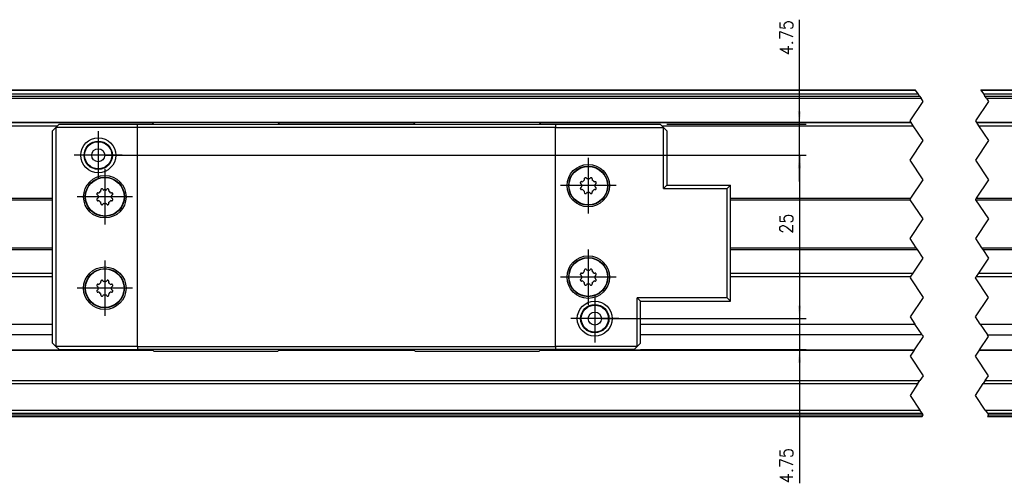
# Model space of a CAD drawing. Header units: inches. Extents: x -381 to 20045, y -418 to 176.
# Tile 6 of 38: x -180 to -30, y -26 to 45. Entities that reach past the tile are written whole.
import ezdxf

# ---------------------------------------------------------------- set-up
doc = ezdxf.new("R2010")
doc.units = ezdxf.units.IN
doc.linetypes.add('DOT_CENTER', pattern=[14, 12, -1, 0, -1])
doc.layers.add('1', color=7, linetype='Continuous')
doc.styles.add('CONVERTER_12', font='txt.shx', dxfattribs={"width": 0.9})
doc.dimstyles.new('ME10_DIM_54', dxfattribs={"dimtxt": 2, "dimasz": 2, "dimexe": 1, "dimexo": 1, "dimgap": 1, "dimtad": 1, "dimdsep": 46, "dimtxsty": 'CONVERTER_12', "dimsah": 1, "dimcen": 0.09, "dimclrd": 2, "dimclre": 2, "dimclrt": 2, "dimadec": 0, "dimazin": 0, "dimtfac": 1, "dimtdec": 4, "dimtix": 1, "dimtmove": 0, "dimatfit": 3, "dimfxl": 1, "dimtolj": 1, "dimtzin": 0, "dimarcsym": 0})
doc.dimstyles.new('ME10_DIM_55', dxfattribs={"dimtxt": 2, "dimasz": 2, "dimexe": 1, "dimexo": 1, "dimgap": 1, "dimtad": 1, "dimdsep": 46, "dimtxsty": 'CONVERTER_12', "dimsah": 1, "dimcen": 0.09, "dimclrd": 2, "dimclre": 2, "dimclrt": 2, "dimadec": 0, "dimazin": 0, "dimtfac": 1, "dimtdec": 4, "dimtix": 1, "dimtmove": 0, "dimatfit": 3, "dimfxl": 1, "dimtolj": 1, "dimtzin": 0, "dimarcsym": 0})
doc.dimstyles.new('ME10_DIM_56', dxfattribs={"dimtxt": 2, "dimasz": 2, "dimexe": 1, "dimexo": 1, "dimgap": 1, "dimtad": 1, "dimdsep": 46, "dimtxsty": 'CONVERTER_12', "dimsah": 1, "dimcen": 0.09, "dimclrd": 2, "dimclre": 2, "dimclrt": 2, "dimadec": 0, "dimazin": 0, "dimtfac": 1, "dimtdec": 4, "dimtix": 1, "dimtmove": 0, "dimatfit": 3, "dimfxl": 1, "dimtolj": 1, "dimtzin": 0, "dimarcsym": 0})

# ---------------------------------------------------------------- blocks, each defined once
blk = doc.blocks.new('Modulo_izq__L-KT___39', base_point=(-255.25, -16.02))
at = {"color": 7, "linetype": 'Continuous'}
for p, q in [((-221.19, 33.98), (-43.12, 33.98)), ((-221.19, 33.96), (-43.11, 33.96)), ((-221.19, 33.36), (-42.71, 33.36)), ((-33.12, 33.98), (-1.69, 33.98)), ((-33.11, 33.96), (-1.69, 33.96)), ((-32.71, 33.36), (-1.69, 33.36)), ((-221.19, 33.03), (-42.49, 33.03)), ((-221.19, 32.71), (-42.27, 32.71)), ((-32.49, 33.03), (-1.69, 33.03)), ((-32.27, 32.71), (-1.69, 32.71)), ((-43.8, 28.99), (-200.19, 28.99)), ((-200.19, 28.98), (-159.69, 28.98)), ((-140.69, 28.98), (-119.69, 28.98)), ((-100.69, 28.98), (-43.79, 28.98)), ((0.31, 28.99), (-33.8, 28.99)), ((-33.79, 28.98), (0.31, 28.98)), ((-200.19, 28.48), (-174.45, 28.48)), ((-81.94, 28.48), (-43.45, 28.48)), ((-33.45, 28.48), (0.31, 28.48)), ((-200.19, 17.41), (-175.2, 17.41)), ((-200.19, 17.16), (-175.2, 17.16)), ((-71.45, 17.41), (-43.83, 17.41)), ((-71.45, 17.16), (-43.91, 17.16)), ((-33.91, 17.16), (0.31, 17.16)), ((-33.83, 17.41), (0.31, 17.41)), ((-200.19, 9.79), (-175.2, 9.79)), ((-200.19, 9.54), (-175.2, 9.54)), ((-71.45, 9.79), (-43, 9.79)), ((-71.45, 9.54), (-42.83, 9.54)), ((-33, 9.79), (0.31, 9.79)), ((-32.83, 9.54), (0.31, 9.54)), ((-200.19, 5.92), (-175.2, 5.92)), ((-200.19, 5.42), (-175.2, 5.42)), ((-71.45, 5.92), (-43.49, 5.92)), ((-71.45, 5.42), (-43.83, 5.42)), ((-33.83, 5.42), (0.31, 5.42)), ((-33.49, 5.92), (0.31, 5.92)), ((-200.19, -1.85), (-175.2, -1.85)), ((-85.19, -1.85), (-43.23, -1.85)), ((-33.23, -1.85), (0.31, -1.85)), ((-175.2, -3.52), (-200.19, -3.52)), ((-42.12, -3.52), (-85.19, -3.52)), ((-32.12, -3.52), (0.31, -3.52)), ((-200.19, -5.81), (-159.91, -5.81)), ((-200.19, -5.84), (-159.88, -5.84)), ((-140.51, -5.84), (-119.88, -5.84)), ((-140.48, -5.81), (-119.91, -5.81)), ((-100.51, -5.84), (-43.33, -5.84)), ((-100.48, -5.81), (-43.31, -5.81)), ((-33.33, -5.84), (0.31, -5.84)), ((-33.31, -5.81), (0.31, -5.81)), ((-200.19, -10.52), (-42.45, -10.52)), ((-32.45, -10.52), (0.26, -10.52)), ((-200.19, -10.95), (-42.74, -10.95)), ((-32.74, -10.95), (0.26, -10.95)), ((-200.19, -15.02), (-42.45, -15.02)), ((-32.45, -15.02), (0.26, -15.02)), ((-221.19, -15.52), (-42.12, -15.52)), ((-221.19, -15.77), (-41.95, -15.77)), ((-221.19, -16.02), (-42.12, -16.02)), ((-32.12, -15.52), (0.26, -15.52)), ((-32.12, -16.02), (0.26, -16.02)), ((-31.95, -15.77), (0.26, -15.77))]:
    blk.add_line(p, q, dxfattribs=at)
at = {"color": 2, "linetype": 'DOT_CENTER'}
for p, q in [((-43.11, 33.96), (-43.12, 33.98)), ((-42.71, 33.36), (-43.11, 33.96)), ((-42.49, 33.03), (-42.71, 33.36)), ((-33.12, 33.98), (-33.11, 33.96)), ((-33.11, 33.96), (-32.71, 33.36)), ((-32.71, 33.36), (-32.49, 33.03)), ((-43.95, 29.23), (-41.95, 32.23)), ((-42.49, 33.03), (-42.27, 32.71)), ((-41.95, 32.23), (-42.27, 32.71)), ((-31.95, 32.23), (-33.95, 29.23)), ((-32.27, 32.71), (-32.49, 33.03)), ((-32.27, 32.71), (-31.95, 32.23)), ((-43.8, 28.99), (-43.95, 29.23)), ((-43.8, 28.99), (-43.79, 28.98)), ((-43.45, 28.48), (-43.79, 28.98)), ((-33.95, 29.23), (-33.8, 28.99)), ((-33.79, 28.98), (-33.8, 28.99)), ((-33.79, 28.98), (-33.45, 28.48)), ((-41.95, 26.23), (-43.45, 28.48)), ((-33.45, 28.48), (-31.95, 26.23)), ((-43.95, 23.23), (-41.95, 26.23)), ((-31.95, 26.23), (-33.95, 23.23)), ((-32.02, 26.13), (-31.95, 26.23)), ((-41.95, 20.23), (-43.95, 23.23)), ((-33.95, 23.23), (-31.95, 20.23)), ((-43.83, 17.41), (-41.95, 20.23)), ((-31.95, 20.23), (-33.83, 17.41)), ((-43.95, 17.23), (-43.83, 17.41)), ((-43.91, 17.16), (-43.95, 17.23)), ((-41.95, 14.23), (-43.91, 17.16)), ((-33.83, 17.41), (-33.95, 17.23)), ((-33.95, 17.23), (-33.91, 17.16)), ((-33.91, 17.16), (-31.95, 14.23)), ((-43.95, 11.23), (-41.95, 14.23)), ((-31.95, 14.23), (-33.95, 11.23)), ((-43, 9.79), (-43.95, 11.23)), ((-33.95, 11.23), (-33, 9.79)), ((-42.83, 9.54), (-43, 9.79)), ((-41.95, 8.23), (-42.83, 9.54)), ((-33, 9.79), (-32.83, 9.54)), ((-32.83, 9.54), (-31.95, 8.23)), ((-43.49, 5.92), (-41.95, 8.23)), ((-31.95, 8.23), (-33.49, 5.92)), ((-43.83, 5.42), (-43.95, 5.23)), ((-43.95, 5.23), (-41.95, 2.23)), ((-43.83, 5.42), (-43.49, 5.92)), ((-33.95, 5.23), (-33.83, 5.42)), ((-31.95, 2.23), (-33.95, 5.23)), ((-33.49, 5.92), (-33.83, 5.42)), ((-41.95, 2.23), (-43.95, -0.77)), ((-33.95, -0.77), (-31.95, 2.23)), ((-43.95, -0.77), (-43.23, -1.85)), ((-33.23, -1.85), (-33.95, -0.77)), ((-42.12, -3.52), (-43.23, -1.85)), ((-33.23, -1.85), (-32.12, -3.52)), ((-41.95, -3.77), (-43.31, -5.81)), ((-42.12, -3.52), (-42.05, -3.62)), ((-42.05, -3.62), (-41.95, -3.77)), ((-33.31, -5.81), (-31.95, -3.77)), ((-31.95, -3.77), (-32.12, -3.52)), ((-43.33, -5.84), (-43.95, -6.77)), ((-43.33, -5.84), (-43.31, -5.81)), ((-33.95, -6.77), (-33.33, -5.84)), ((-33.31, -5.81), (-33.33, -5.84)), ((-43.95, -6.77), (-41.95, -9.77)), ((-31.95, -9.77), (-33.95, -6.77)), ((-42.74, -10.95), (-42.45, -10.52)), ((-41.95, -9.77), (-42.45, -10.52)), ((-32.45, -10.52), (-32.74, -10.95)), ((-32.45, -10.52), (-31.95, -9.77)), ((-42.74, -10.95), (-43.95, -12.77)), ((-33.95, -12.77), (-32.74, -10.95)), ((-43.95, -12.77), (-42.45, -15.02)), ((-32.45, -15.02), (-33.95, -12.77)), ((-42.12, -15.52), (-42.45, -15.02)), ((-32.45, -15.02), (-32.12, -15.52)), ((-41.95, -15.77), (-42.12, -15.52)), ((-42.12, -16.02), (-41.95, -15.77)), ((-32.12, -15.52), (-31.95, -15.77)), ((-31.95, -15.77), (-32.12, -16.02))]:
    blk.add_line(p, q, dxfattribs=at)
blk = doc.blocks.new('CABEZA__41', base_point=(-175.2, -6.02))
at = {"color": 7, "linetype": 'Continuous'}
for p, q in [((-174.7, 28.23), (-174.2, 28.73)), ((-174.2, 28.73), (-162.19, 28.73)), ((-162.19, 28.23), (-162.19, 28.73)), ((-162.19, 28.73), (-98.2, 28.73)), ((-159.69, 28.98), (-159.94, 28.73)), ((-140.69, 28.98), (-159.69, 28.98)), ((-140.44, 28.73), (-140.69, 28.98)), ((-119.69, 28.98), (-119.94, 28.73)), ((-100.69, 28.98), (-119.69, 28.98)), ((-100.44, 28.73), (-100.69, 28.98)), ((-98.2, 28.73), (-98.2, 28.23)), ((-98.2, 28.73), (-82.19, 28.73)), ((-82.19, 28.73), (-81.69, 28.23)), ((-175.2, 27.73), (-174.7, 28.23)), ((-175.2, -4.77), (-175.2, 27.73)), ((-162.19, 28.23), (-174.7, 28.23)), ((-174.7, 28.23), (-174.7, -5.27)), ((-98.2, 28.23), (-162.19, 28.23)), ((-162.19, -5.27), (-162.19, 28.23)), ((-98.2, 28.23), (-81.69, 28.23)), ((-98.2, -5.27), (-98.2, 28.23)), ((-81.19, 27.73), (-81.69, 28.23)), ((-81.69, 18.91), (-81.69, 28.23)), ((-81.19, 27.73), (-81.19, 19.41)), ((-94.41, 19.8), (-94.42, 19.76)), ((-94.42, 19.76), (-94.42, 19.74)), ((-94.42, 19.74), (-94.42, 19.72)), ((-94.42, 19.72), (-94.41, 19.7)), ((-94.41, 19.7), (-94.41, 19.68)), ((-94.41, 19.68), (-94.4, 19.67)), ((-94.4, 19.67), (-94.35, 19.62)), ((-94.37, 19.88), (-94.38, 19.85)), ((-94.35, 19.9), (-94.37, 19.88)), ((-94.32, 19.92), (-94.35, 19.9)), ((-94.26, 19.56), (-94.35, 19.62)), ((-94.31, 19.93), (-94.32, 19.92)), ((-94.29, 19.94), (-94.31, 19.93)), ((-94.22, 19.94), (-94.29, 19.94)), ((-94.22, 19.94), (-94.12, 19.92)), ((-94.12, 19.92), (-94.05, 19.94)), ((-93.8, 20.42), (-93.81, 20.35)), ((-93.78, 20.25), (-93.81, 20.35)), ((-93.81, 20.18), (-93.79, 20.22)), ((-93.79, 20.45), (-93.8, 20.42)), ((-93.78, 20.47), (-93.79, 20.45)), ((-93.79, 20.22), (-93.78, 20.23)), ((-93.77, 20.48), (-93.78, 20.47)), ((-93.78, 20.23), (-93.78, 20.25)), ((-93.75, 20.5), (-93.77, 20.48)), ((-93.72, 20.52), (-93.75, 20.5)), ((-93.64, 20.55), (-93.67, 20.54)), ((-93.61, 20.55), (-93.64, 20.55)), ((-93.57, 20.54), (-93.61, 20.55)), ((-93.55, 20.54), (-93.57, 20.54)), ((-93.54, 20.53), (-93.55, 20.54)), ((-93.48, 20.48), (-93.54, 20.53)), ((-93.48, 20.48), (-93.43, 20.4)), ((-93.43, 20.4), (-93.36, 20.36)), ((-93.03, 20.36), (-92.96, 20.4)), ((-92.96, 20.4), (-92.91, 20.48)), ((-92.85, 20.53), (-92.91, 20.48)), ((-92.84, 20.54), (-92.85, 20.53)), ((-92.83, 20.54), (-92.84, 20.54)), ((-92.8, 20.55), (-92.83, 20.54)), ((-92.78, 20.55), (-92.8, 20.55)), ((-92.76, 20.55), (-92.78, 20.55)), ((-92.73, 20.54), (-92.76, 20.55)), ((-92.65, 20.5), (-92.67, 20.52)), ((-92.63, 20.48), (-92.65, 20.5)), ((-92.6, 20.46), (-92.63, 20.48)), ((-92.58, 20.35), (-92.61, 20.25)), ((-92.61, 20.25), (-92.61, 20.23)), ((-92.61, 20.23), (-92.61, 20.22)), ((-92.61, 20.22), (-92.58, 20.18)), ((-92.59, 20.44), (-92.6, 20.46)), ((-92.59, 20.42), (-92.59, 20.44)), ((-92.58, 20.35), (-92.59, 20.42)), ((-92.35, 19.94), (-92.27, 19.92)), ((-92.27, 19.92), (-92.18, 19.94)), ((-92.1, 19.93), (-92.18, 19.94)), ((-92.04, 19.62), (-92.13, 19.56)), ((-92.09, 19.93), (-92.1, 19.93)), ((-92.08, 19.93), (-92.09, 19.93)), ((-92.05, 19.91), (-92.08, 19.93)), ((-92.04, 19.9), (-92.05, 19.91)), ((-92.03, 19.89), (-92.04, 19.9)), ((-92.04, 19.62), (-91.99, 19.67)), ((-92.01, 19.85), (-92.03, 19.89)), ((-91.99, 19.67), (-91.98, 19.68)), ((-91.98, 19.77), (-91.98, 19.8)), ((-91.97, 19.74), (-91.98, 19.77)), ((-91.98, 19.7), (-91.97, 19.74)), ((-91.98, 19.68), (-91.98, 19.7)), ((-168.41, 18.1), (-168.42, 18.06)), ((-168.37, 18.18), (-168.38, 18.15)), ((-168.35, 18.2), (-168.37, 18.18)), ((-168.32, 18.22), (-168.35, 18.2)), ((-168.3, 18.23), (-168.32, 18.22)), ((-168.29, 18.24), (-168.3, 18.23)), ((-168.21, 18.24), (-168.29, 18.24)), ((-168.21, 18.24), (-168.12, 18.22)), ((-168.12, 18.22), (-168.04, 18.24)), ((-167.8, 18.72), (-167.81, 18.65)), ((-167.78, 18.55), (-167.81, 18.65)), ((-167.81, 18.48), (-167.78, 18.52)), ((-167.79, 18.75), (-167.8, 18.72)), ((-167.78, 18.77), (-167.79, 18.75)), ((-167.77, 18.78), (-167.78, 18.77)), ((-167.78, 18.53), (-167.78, 18.55)), ((-167.78, 18.52), (-167.78, 18.53)), ((-167.75, 18.8), (-167.77, 18.78)), ((-167.72, 18.82), (-167.75, 18.8)), ((-167.64, 18.85), (-167.66, 18.84)), ((-167.61, 18.85), (-167.64, 18.85)), ((-167.57, 18.84), (-167.61, 18.85)), ((-167.55, 18.84), (-167.57, 18.84)), ((-167.54, 18.83), (-167.55, 18.84)), ((-167.48, 18.78), (-167.54, 18.83)), ((-167.48, 18.78), (-167.43, 18.7)), ((-167.43, 18.7), (-167.36, 18.66)), ((-167.03, 18.66), (-166.96, 18.7)), ((-166.96, 18.7), (-166.91, 18.78)), ((-166.85, 18.83), (-166.91, 18.78)), ((-166.84, 18.84), (-166.85, 18.83)), ((-166.83, 18.84), (-166.84, 18.84)), ((-166.8, 18.85), (-166.83, 18.84)), ((-166.78, 18.85), (-166.8, 18.85)), ((-166.76, 18.85), (-166.78, 18.85)), ((-166.72, 18.84), (-166.76, 18.85)), ((-166.65, 18.8), (-166.67, 18.82)), ((-166.62, 18.78), (-166.65, 18.8)), ((-166.6, 18.76), (-166.62, 18.78)), ((-166.58, 18.65), (-166.61, 18.55)), ((-166.61, 18.55), (-166.61, 18.53)), ((-166.61, 18.53), (-166.61, 18.52)), ((-166.61, 18.52), (-166.58, 18.48)), ((-166.59, 18.74), (-166.6, 18.76)), ((-166.59, 18.72), (-166.59, 18.74)), ((-166.58, 18.65), (-166.59, 18.72)), ((-166.34, 18.24), (-166.27, 18.22)), ((-166.27, 18.22), (-166.18, 18.24)), ((-166.1, 18.23), (-166.18, 18.24)), ((-166.08, 18.23), (-166.1, 18.23)), ((-166.05, 18.21), (-166.08, 18.23)), ((-166.04, 18.2), (-166.05, 18.21)), ((-166.03, 18.19), (-166.04, 18.2)), ((-166.01, 18.15), (-166.03, 18.19)), ((-165.97, 18.07), (-165.98, 18.1)), ((-94.41, 18.95), (-94.42, 18.91)), ((-94.42, 18.91), (-94.42, 18.88)), ((-94.42, 18.88), (-94.41, 18.86)), ((-94.4, 18.98), (-94.41, 18.97)), ((-94.41, 18.97), (-94.41, 18.95)), ((-94.35, 19.04), (-94.4, 18.98)), ((-94.38, 18.8), (-94.36, 18.77)), ((-94.36, 18.77), (-94.35, 18.76)), ((-94.35, 19.04), (-94.26, 19.09)), ((-94.35, 18.76), (-94.34, 18.74)), ((-94.34, 18.74), (-94.31, 18.73)), ((-94.31, 18.73), (-94.29, 18.72)), ((-94.29, 18.72), (-94.22, 18.72)), ((-94.23, 19.5), (-94.26, 19.56)), ((-94.26, 19.09), (-94.23, 19.15)), ((-94.23, 19.49), (-94.23, 19.5)), ((-94.23, 19.15), (-94.23, 19.16)), ((-94.12, 18.74), (-94.22, 18.72)), ((-94.05, 18.71), (-94.12, 18.74)), ((-93.79, 18.44), (-93.81, 18.48)), ((-93.81, 18.31), (-93.78, 18.4)), ((-93.81, 18.31), (-93.8, 18.23)), ((-93.8, 18.23), (-93.8, 18.22)), ((-93.8, 18.22), (-93.79, 18.2)), ((-93.78, 18.42), (-93.79, 18.44)), ((-93.79, 18.2), (-93.77, 18.17)), ((-93.78, 18.4), (-93.78, 18.42)), ((-93.77, 18.17), (-93.75, 18.15)), ((-93.75, 18.15), (-93.72, 18.14)), ((-93.67, 18.11), (-93.63, 18.11)), ((-93.63, 18.11), (-93.61, 18.1)), ((-93.61, 18.1), (-93.59, 18.11)), ((-93.59, 18.11), (-93.56, 18.11)), ((-93.56, 18.11), (-93.55, 18.12)), ((-93.55, 18.12), (-93.54, 18.12)), ((-93.54, 18.12), (-93.48, 18.17)), ((-93.43, 18.26), (-93.48, 18.17)), ((-93.36, 18.29), (-93.43, 18.26)), ((-92.96, 18.26), (-93.03, 18.29)), ((-92.91, 18.17), (-92.96, 18.26)), ((-92.91, 18.17), (-92.85, 18.12)), ((-92.85, 18.12), (-92.84, 18.12)), ((-92.84, 18.12), (-92.82, 18.11)), ((-92.82, 18.11), (-92.78, 18.1)), ((-92.78, 18.1), (-92.75, 18.11)), ((-92.75, 18.11), (-92.73, 18.11)), ((-92.67, 18.14), (-92.64, 18.16)), ((-92.64, 18.16), (-92.63, 18.17)), ((-92.63, 18.17), (-92.61, 18.19)), ((-92.58, 18.48), (-92.61, 18.44)), ((-92.61, 18.44), (-92.61, 18.42)), ((-92.61, 18.42), (-92.61, 18.4)), ((-92.61, 18.4), (-92.58, 18.31)), ((-92.61, 18.19), (-92.6, 18.21)), ((-92.6, 18.21), (-92.59, 18.23)), ((-92.59, 18.23), (-92.58, 18.31)), ((-92.27, 18.74), (-92.35, 18.71)), ((-92.18, 18.72), (-92.27, 18.74)), ((-92.18, 18.72), (-92.1, 18.72)), ((-92.13, 19.56), (-92.16, 19.5)), ((-92.16, 19.5), (-92.16, 19.49)), ((-92.16, 19.16), (-92.16, 19.15)), ((-92.16, 19.15), (-92.13, 19.09)), ((-92.13, 19.09), (-92.04, 19.04)), ((-92.1, 18.72), (-92.09, 18.72)), ((-92.09, 18.72), (-92.07, 18.73)), ((-92.07, 18.73), (-92.04, 18.76)), ((-91.99, 18.98), (-92.04, 19.04)), ((-92.04, 18.76), (-92.02, 18.78)), ((-92.02, 18.78), (-92.01, 18.8)), ((-91.98, 18.97), (-91.99, 18.98)), ((-91.98, 18.96), (-91.98, 18.97)), ((-91.98, 18.93), (-91.98, 18.96)), ((-91.97, 18.91), (-91.98, 18.93)), ((-91.98, 18.86), (-91.97, 18.89)), ((-91.97, 18.89), (-91.97, 18.91)), ((-81.19, 19.41), (-81.69, 18.91)), ((-81.69, 18.91), (-71.95, 18.91)), ((-81.19, 19.41), (-71.45, 19.41)), ((-71.45, 19.41), (-71.95, 18.91)), ((-71.95, 2.14), (-71.95, 18.91)), ((-71.45, 1.64), (-71.45, 19.41)), ((-168.42, 18.06), (-168.42, 18.04)), ((-168.42, 18.04), (-168.42, 18.02)), ((-168.42, 18.02), (-168.41, 17.99)), ((-168.41, 17.25), (-168.42, 17.21)), ((-168.42, 17.21), (-168.41, 17.18)), ((-168.41, 17.99), (-168.41, 17.98)), ((-168.41, 17.98), (-168.4, 17.97)), ((-168.4, 17.28), (-168.41, 17.27)), ((-168.41, 17.27), (-168.41, 17.25)), ((-168.41, 17.18), (-168.41, 17.16)), ((-168.4, 17.97), (-168.35, 17.92)), ((-168.35, 17.34), (-168.4, 17.28)), ((-168.38, 17.1), (-168.36, 17.07)), ((-168.36, 17.07), (-168.35, 17.06)), ((-168.26, 17.86), (-168.35, 17.92)), ((-168.35, 17.34), (-168.26, 17.39)), ((-168.35, 17.06), (-168.34, 17.04)), ((-168.34, 17.04), (-168.31, 17.03)), ((-168.31, 17.03), (-168.29, 17.02)), ((-168.29, 17.02), (-168.21, 17.02)), ((-168.23, 17.8), (-168.26, 17.86)), ((-168.26, 17.39), (-168.23, 17.45)), ((-168.23, 17.79), (-168.23, 17.8)), ((-168.23, 17.45), (-168.23, 17.46)), ((-168.12, 17.04), (-168.21, 17.02)), ((-168.04, 17.01), (-168.12, 17.04)), ((-167.78, 16.74), (-167.81, 16.78)), ((-167.81, 16.61), (-167.78, 16.7)), ((-167.81, 16.61), (-167.8, 16.53)), ((-167.78, 16.72), (-167.78, 16.74)), ((-167.78, 16.7), (-167.78, 16.72)), ((-167.36, 16.59), (-167.43, 16.56)), ((-166.96, 16.56), (-167.03, 16.59)), ((-166.58, 16.78), (-166.61, 16.74)), ((-166.61, 16.74), (-166.61, 16.72)), ((-166.61, 16.72), (-166.61, 16.7)), ((-166.61, 16.7), (-166.58, 16.61)), ((-166.59, 16.53), (-166.58, 16.61)), ((-166.27, 17.04), (-166.34, 17.01)), ((-166.18, 17.02), (-166.27, 17.04)), ((-166.18, 17.02), (-166.1, 17.02)), ((-166.13, 17.86), (-166.16, 17.8)), ((-166.16, 17.8), (-166.16, 17.79)), ((-166.16, 17.46), (-166.16, 17.45)), ((-166.16, 17.45), (-166.13, 17.39)), ((-166.04, 17.92), (-166.13, 17.86)), ((-166.13, 17.39), (-166.04, 17.34)), ((-166.1, 17.02), (-166.09, 17.02)), ((-166.09, 17.02), (-166.07, 17.03)), ((-166.07, 17.03), (-166.04, 17.06)), ((-166.04, 17.92), (-165.99, 17.97)), ((-165.99, 17.28), (-166.04, 17.34)), ((-166.04, 17.06), (-166.02, 17.08)), ((-166.02, 17.08), (-166.01, 17.1)), ((-165.99, 17.97), (-165.98, 17.98)), ((-165.98, 17.27), (-165.99, 17.28)), ((-165.98, 18), (-165.97, 18.04)), ((-165.98, 17.98), (-165.98, 18)), ((-165.98, 17.26), (-165.98, 17.27)), ((-165.97, 17.23), (-165.98, 17.26)), ((-165.98, 17.16), (-165.97, 17.19)), ((-165.97, 18.04), (-165.97, 18.07)), ((-165.97, 17.21), (-165.97, 17.23)), ((-165.97, 17.19), (-165.97, 17.21)), ((-167.8, 16.53), (-167.8, 16.52)), ((-167.8, 16.52), (-167.79, 16.5)), ((-167.79, 16.5), (-167.77, 16.47)), ((-167.77, 16.47), (-167.74, 16.45)), ((-167.74, 16.45), (-167.72, 16.44)), ((-167.66, 16.41), (-167.63, 16.41)), ((-167.63, 16.41), (-167.61, 16.4)), ((-167.61, 16.4), (-167.59, 16.41)), ((-167.59, 16.41), (-167.56, 16.41)), ((-167.56, 16.41), (-167.55, 16.42)), ((-167.55, 16.42), (-167.54, 16.42)), ((-167.54, 16.42), (-167.48, 16.47)), ((-167.43, 16.56), (-167.48, 16.47)), ((-166.91, 16.47), (-166.96, 16.56)), ((-166.91, 16.47), (-166.85, 16.42)), ((-166.85, 16.42), (-166.84, 16.42)), ((-166.84, 16.42), (-166.82, 16.41)), ((-166.82, 16.41), (-166.78, 16.4)), ((-166.78, 16.4), (-166.75, 16.41)), ((-166.75, 16.41), (-166.72, 16.41)), ((-166.67, 16.44), (-166.64, 16.46)), ((-166.64, 16.46), (-166.62, 16.47)), ((-166.62, 16.47), (-166.61, 16.49)), ((-166.61, 16.49), (-166.6, 16.51)), ((-166.6, 16.51), (-166.59, 16.53)), ((-93.8, 6.42), (-93.81, 6.35)), ((-93.78, 6.25), (-93.81, 6.35)), ((-93.81, 6.18), (-93.79, 6.22)), ((-93.79, 6.45), (-93.8, 6.42)), ((-93.78, 6.47), (-93.79, 6.45)), ((-93.79, 6.22), (-93.78, 6.23)), ((-93.77, 6.48), (-93.78, 6.47)), ((-93.78, 6.23), (-93.78, 6.25)), ((-93.75, 6.5), (-93.77, 6.48)), ((-93.72, 6.52), (-93.75, 6.5)), ((-93.64, 6.55), (-93.67, 6.54)), ((-93.61, 6.55), (-93.64, 6.55)), ((-93.57, 6.54), (-93.61, 6.55)), ((-93.55, 6.54), (-93.57, 6.54)), ((-93.54, 6.53), (-93.55, 6.54)), ((-93.48, 6.48), (-93.54, 6.53)), ((-93.48, 6.48), (-93.43, 6.4)), ((-93.43, 6.4), (-93.36, 6.36)), ((-93.03, 6.36), (-92.96, 6.4)), ((-92.96, 6.4), (-92.91, 6.48)), ((-92.85, 6.53), (-92.91, 6.48)), ((-92.84, 6.54), (-92.85, 6.53)), ((-92.83, 6.54), (-92.84, 6.54)), ((-92.8, 6.55), (-92.83, 6.54)), ((-92.78, 6.55), (-92.8, 6.55)), ((-92.76, 6.55), (-92.78, 6.55)), ((-92.73, 6.54), (-92.76, 6.55)), ((-92.65, 6.5), (-92.67, 6.52)), ((-92.63, 6.48), (-92.65, 6.5)), ((-92.6, 6.46), (-92.63, 6.48)), ((-92.58, 6.35), (-92.61, 6.25)), ((-92.61, 6.25), (-92.61, 6.23)), ((-92.61, 6.23), (-92.61, 6.22)), ((-92.61, 6.22), (-92.58, 6.18)), ((-92.59, 6.44), (-92.6, 6.46)), ((-92.59, 6.42), (-92.59, 6.44)), ((-92.58, 6.35), (-92.59, 6.42)), ((-167.8, 4.72), (-167.81, 4.65)), ((-167.78, 4.55), (-167.81, 4.65)), ((-167.79, 4.75), (-167.8, 4.72)), ((-167.78, 4.77), (-167.79, 4.75)), ((-167.79, 4.52), (-167.78, 4.53)), ((-167.77, 4.78), (-167.78, 4.77)), ((-167.78, 4.53), (-167.78, 4.55)), ((-167.75, 4.8), (-167.77, 4.78)), ((-167.72, 4.82), (-167.75, 4.8)), ((-167.64, 4.85), (-167.67, 4.84)), ((-167.61, 4.85), (-167.64, 4.85)), ((-167.57, 4.84), (-167.61, 4.85)), ((-167.55, 4.84), (-167.57, 4.84)), ((-167.54, 4.83), (-167.55, 4.84)), ((-167.48, 4.78), (-167.54, 4.83)), ((-167.48, 4.78), (-167.43, 4.7)), ((-167.43, 4.7), (-167.36, 4.66)), ((-167.03, 4.66), (-166.96, 4.7)), ((-166.96, 4.7), (-166.91, 4.78)), ((-166.85, 4.83), (-166.91, 4.78)), ((-166.84, 4.84), (-166.85, 4.83)), ((-166.83, 4.84), (-166.84, 4.84)), ((-166.8, 4.85), (-166.83, 4.84)), ((-166.78, 4.85), (-166.8, 4.85)), ((-166.76, 4.85), (-166.78, 4.85)), ((-166.73, 4.84), (-166.76, 4.85)), ((-166.65, 4.8), (-166.67, 4.82)), ((-166.63, 4.78), (-166.65, 4.8)), ((-166.6, 4.76), (-166.63, 4.78)), ((-166.58, 4.65), (-166.61, 4.55)), ((-166.61, 4.55), (-166.61, 4.53)), ((-166.61, 4.53), (-166.61, 4.52)), ((-166.59, 4.74), (-166.6, 4.76)), ((-166.59, 4.72), (-166.59, 4.74)), ((-166.58, 4.65), (-166.59, 4.72)), ((-94.41, 5.8), (-94.42, 5.76)), ((-94.42, 5.76), (-94.42, 5.74)), ((-94.42, 5.74), (-94.42, 5.72)), ((-94.42, 5.72), (-94.41, 5.7)), ((-94.41, 4.95), (-94.42, 4.91)), ((-94.42, 4.91), (-94.42, 4.88)), ((-94.42, 4.88), (-94.41, 4.86)), ((-94.41, 5.7), (-94.41, 5.68)), ((-94.41, 5.68), (-94.4, 5.67)), ((-94.4, 4.98), (-94.41, 4.97)), ((-94.41, 4.97), (-94.41, 4.95)), ((-94.4, 5.67), (-94.35, 5.62)), ((-94.35, 5.04), (-94.4, 4.98)), ((-94.37, 5.88), (-94.38, 5.85)), ((-94.38, 4.8), (-94.36, 4.77)), ((-94.35, 5.9), (-94.37, 5.88)), ((-94.36, 4.77), (-94.35, 4.76)), ((-94.32, 5.92), (-94.35, 5.9)), ((-94.26, 5.56), (-94.35, 5.62)), ((-94.35, 5.04), (-94.26, 5.09)), ((-94.35, 4.76), (-94.34, 4.74)), ((-94.34, 4.74), (-94.31, 4.73)), ((-94.31, 5.93), (-94.32, 5.92)), ((-94.29, 5.94), (-94.31, 5.93)), ((-94.31, 4.73), (-94.29, 4.72)), ((-94.22, 5.94), (-94.29, 5.94)), ((-94.29, 4.72), (-94.22, 4.72)), ((-94.23, 5.5), (-94.26, 5.56)), ((-94.26, 5.09), (-94.23, 5.15)), ((-94.23, 5.49), (-94.23, 5.5)), ((-94.23, 5.15), (-94.23, 5.16)), ((-94.22, 5.94), (-94.12, 5.92)), ((-94.12, 4.74), (-94.22, 4.72)), ((-94.12, 5.92), (-94.05, 5.94)), ((-94.05, 4.71), (-94.12, 4.74)), ((-92.35, 5.94), (-92.27, 5.92)), ((-92.27, 4.74), (-92.35, 4.71)), ((-92.27, 5.92), (-92.18, 5.94)), ((-92.18, 4.72), (-92.27, 4.74)), ((-92.1, 5.93), (-92.18, 5.94)), ((-92.18, 4.72), (-92.1, 4.72)), ((-92.13, 5.56), (-92.16, 5.5)), ((-92.16, 5.5), (-92.16, 5.49)), ((-92.16, 5.16), (-92.16, 5.15)), ((-92.16, 5.15), (-92.13, 5.09)), ((-92.04, 5.62), (-92.13, 5.56)), ((-92.13, 5.09), (-92.04, 5.04)), ((-92.09, 5.93), (-92.1, 5.93)), ((-92.1, 4.72), (-92.09, 4.72)), ((-92.08, 5.93), (-92.09, 5.93)), ((-92.09, 4.72), (-92.07, 4.73)), ((-92.05, 5.91), (-92.08, 5.93)), ((-92.07, 4.73), (-92.04, 4.76)), ((-92.04, 5.9), (-92.05, 5.91)), ((-92.03, 5.89), (-92.04, 5.9)), ((-92.04, 5.62), (-91.99, 5.67)), ((-91.99, 4.98), (-92.04, 5.04)), ((-92.04, 4.76), (-92.02, 4.78)), ((-92.01, 5.85), (-92.03, 5.89)), ((-92.02, 4.78), (-92.01, 4.8)), ((-91.99, 5.67), (-91.98, 5.68)), ((-91.98, 4.97), (-91.99, 4.98)), ((-91.98, 5.77), (-91.98, 5.8)), ((-91.97, 5.74), (-91.98, 5.77)), ((-91.98, 5.7), (-91.97, 5.74)), ((-91.98, 5.68), (-91.98, 5.7)), ((-91.98, 4.96), (-91.98, 4.97)), ((-91.98, 4.93), (-91.98, 4.96)), ((-91.97, 4.91), (-91.98, 4.93)), ((-91.98, 4.86), (-91.97, 4.89)), ((-91.97, 4.89), (-91.97, 4.91)), ((-168.41, 4.1), (-168.42, 4.06)), ((-168.42, 4.06), (-168.42, 4.04)), ((-168.42, 4.04), (-168.42, 4.02)), ((-168.42, 4.02), (-168.41, 3.99)), ((-168.41, 3.25), (-168.42, 3.21)), ((-168.42, 3.21), (-168.42, 3.18)), ((-168.42, 3.18), (-168.41, 3.16)), ((-168.41, 3.99), (-168.41, 3.98)), ((-168.41, 3.98), (-168.4, 3.97)), ((-168.4, 3.28), (-168.41, 3.27)), ((-168.41, 3.27), (-168.41, 3.25)), ((-168.4, 3.97), (-168.35, 3.92)), ((-168.35, 3.34), (-168.4, 3.28)), ((-168.37, 4.18), (-168.38, 4.15)), ((-168.38, 3.1), (-168.36, 3.07)), ((-168.35, 4.2), (-168.37, 4.18)), ((-168.36, 3.07), (-168.35, 3.06)), ((-168.32, 4.22), (-168.35, 4.2)), ((-168.26, 3.86), (-168.35, 3.92)), ((-168.35, 3.34), (-168.26, 3.39)), ((-168.35, 3.06), (-168.34, 3.04)), ((-168.34, 3.04), (-168.31, 3.03)), ((-168.31, 4.23), (-168.32, 4.22)), ((-168.29, 4.24), (-168.31, 4.23)), ((-168.31, 3.03), (-168.29, 3.02)), ((-168.22, 4.24), (-168.29, 4.24)), ((-168.29, 3.02), (-168.22, 3.02)), ((-168.23, 3.8), (-168.26, 3.86)), ((-168.26, 3.39), (-168.23, 3.45)), ((-168.23, 3.79), (-168.23, 3.8)), ((-168.23, 3.45), (-168.23, 3.46)), ((-168.22, 4.24), (-168.12, 4.22)), ((-168.12, 3.04), (-168.22, 3.02)), ((-168.12, 4.22), (-168.05, 4.24)), ((-168.05, 3.01), (-168.12, 3.04)), ((-167.81, 4.48), (-167.79, 4.52)), ((-166.61, 4.52), (-166.58, 4.48)), ((-166.35, 4.24), (-166.27, 4.22)), ((-166.27, 3.04), (-166.35, 3.01)), ((-166.27, 4.22), (-166.18, 4.24)), ((-166.18, 3.02), (-166.27, 3.04)), ((-166.1, 4.23), (-166.18, 4.24)), ((-166.18, 3.02), (-166.1, 3.02)), ((-166.13, 3.86), (-166.16, 3.8)), ((-166.16, 3.8), (-166.16, 3.79)), ((-166.16, 3.46), (-166.16, 3.45)), ((-166.16, 3.45), (-166.13, 3.39)), ((-166.04, 3.92), (-166.13, 3.86)), ((-166.13, 3.39), (-166.04, 3.34)), ((-166.09, 4.23), (-166.1, 4.23)), ((-166.1, 3.02), (-166.09, 3.02)), ((-166.08, 4.23), (-166.09, 4.23)), ((-166.09, 3.02), (-166.07, 3.03)), ((-166.05, 4.21), (-166.08, 4.23)), ((-166.07, 3.03), (-166.04, 3.06)), ((-166.04, 4.2), (-166.05, 4.21)), ((-166.03, 4.19), (-166.04, 4.2)), ((-166.04, 3.92), (-165.99, 3.97)), ((-165.99, 3.28), (-166.04, 3.34)), ((-166.04, 3.06), (-166.02, 3.08)), ((-166.01, 4.15), (-166.03, 4.19)), ((-166.02, 3.08), (-166.01, 3.1)), ((-165.99, 3.97), (-165.98, 3.98)), ((-165.98, 3.27), (-165.99, 3.28)), ((-165.98, 4.07), (-165.98, 4.1)), ((-165.97, 4.04), (-165.98, 4.07)), ((-165.98, 4), (-165.97, 4.04)), ((-165.98, 3.98), (-165.98, 4)), ((-165.98, 3.26), (-165.98, 3.27)), ((-165.98, 3.23), (-165.98, 3.26)), ((-165.97, 3.21), (-165.98, 3.23)), ((-165.98, 3.16), (-165.97, 3.19)), ((-165.97, 3.19), (-165.97, 3.21)), ((-93.79, 4.44), (-93.81, 4.48)), ((-93.81, 4.31), (-93.78, 4.4)), ((-93.81, 4.31), (-93.8, 4.23)), ((-93.8, 4.23), (-93.8, 4.22)), ((-93.8, 4.22), (-93.79, 4.2)), ((-93.78, 4.42), (-93.79, 4.44)), ((-93.79, 4.2), (-93.77, 4.17)), ((-93.78, 4.4), (-93.78, 4.42)), ((-93.77, 4.17), (-93.75, 4.15)), ((-93.75, 4.15), (-93.72, 4.14)), ((-93.67, 4.11), (-93.63, 4.11)), ((-93.63, 4.11), (-93.61, 4.1)), ((-93.61, 4.1), (-93.59, 4.11)), ((-93.59, 4.11), (-93.56, 4.11)), ((-93.56, 4.11), (-93.55, 4.12)), ((-93.55, 4.12), (-93.54, 4.12)), ((-93.54, 4.12), (-93.48, 4.17)), ((-93.43, 4.26), (-93.48, 4.17)), ((-93.36, 4.29), (-93.43, 4.26)), ((-92.96, 4.26), (-93.03, 4.29)), ((-92.91, 4.17), (-92.96, 4.26)), ((-92.91, 4.17), (-92.85, 4.12)), ((-92.85, 4.12), (-92.84, 4.12)), ((-92.84, 4.12), (-92.82, 4.11)), ((-92.82, 4.11), (-92.78, 4.1)), ((-92.78, 4.1), (-92.75, 4.11)), ((-92.75, 4.11), (-92.73, 4.11)), ((-92.67, 4.14), (-92.64, 4.16)), ((-92.64, 4.16), (-92.63, 4.17)), ((-92.63, 4.17), (-92.61, 4.19)), ((-92.58, 4.48), (-92.61, 4.44)), ((-92.61, 4.44), (-92.61, 4.42)), ((-92.61, 4.42), (-92.61, 4.4)), ((-92.61, 4.4), (-92.58, 4.31)), ((-92.61, 4.19), (-92.6, 4.21)), ((-92.6, 4.21), (-92.59, 4.23)), ((-92.59, 4.23), (-92.58, 4.31)), ((-167.79, 2.74), (-167.81, 2.78)), ((-167.81, 2.61), (-167.78, 2.7)), ((-167.81, 2.61), (-167.8, 2.53)), ((-167.8, 2.53), (-167.8, 2.52)), ((-167.8, 2.52), (-167.79, 2.5)), ((-167.78, 2.72), (-167.79, 2.74)), ((-167.79, 2.5), (-167.77, 2.47)), ((-167.78, 2.7), (-167.78, 2.72)), ((-167.77, 2.47), (-167.75, 2.45)), ((-167.75, 2.45), (-167.72, 2.44)), ((-167.67, 2.41), (-167.63, 2.41)), ((-167.63, 2.41), (-167.61, 2.4)), ((-167.61, 2.4), (-167.59, 2.41)), ((-167.59, 2.41), (-167.56, 2.41)), ((-167.56, 2.41), (-167.55, 2.42)), ((-167.55, 2.42), (-167.54, 2.42)), ((-167.54, 2.42), (-167.48, 2.47)), ((-167.43, 2.56), (-167.48, 2.47)), ((-167.36, 2.59), (-167.43, 2.56)), ((-166.96, 2.56), (-167.03, 2.59)), ((-166.91, 2.47), (-166.96, 2.56)), ((-166.91, 2.47), (-166.85, 2.42)), ((-166.85, 2.42), (-166.84, 2.42)), ((-166.84, 2.42), (-166.82, 2.41)), ((-166.82, 2.41), (-166.78, 2.4)), ((-166.78, 2.4), (-166.75, 2.41)), ((-166.75, 2.41), (-166.73, 2.41)), ((-166.67, 2.44), (-166.64, 2.46)), ((-166.64, 2.46), (-166.63, 2.47)), ((-166.63, 2.47), (-166.61, 2.49)), ((-166.58, 2.78), (-166.61, 2.74)), ((-166.61, 2.74), (-166.61, 2.72)), ((-166.61, 2.72), (-166.61, 2.7)), ((-166.61, 2.7), (-166.58, 2.61)), ((-166.61, 2.49), (-166.6, 2.51)), ((-166.6, 2.51), (-166.59, 2.53)), ((-166.59, 2.53), (-166.58, 2.61)), ((-85.7, -5.27), (-85.7, 2.14)), ((-85.7, 2.14), (-85.2, 1.64)), ((-71.95, 2.14), (-85.7, 2.14)), ((-85.19, -4.52), (-85.2, 1.64)), ((-85.2, -4.77), (-85.2, 1.64)), ((-85.2, 1.64), (-71.45, 1.64)), ((-71.45, 1.64), (-71.95, 2.14)), ((-174.7, -5.27), (-175.2, -4.77)), ((-174.7, -5.27), (-174.2, -5.77)), ((-162.19, -5.27), (-174.7, -5.27)), ((-174.2, -5.77), (-162.19, -5.77)), ((-162.19, -5.27), (-162.19, -5.77)), ((-162.19, -5.27), (-98.2, -5.27)), ((-98.2, -5.77), (-162.19, -5.77)), ((-159.94, -5.77), (-159.69, -6.02)), ((-159.69, -6.02), (-140.69, -6.02)), ((-140.69, -6.02), (-140.44, -5.77)), ((-119.94, -5.77), (-119.69, -6.02)), ((-119.69, -6.02), (-100.69, -6.02)), ((-100.44, -5.77), (-100.69, -6.02)), ((-98.2, -5.27), (-98.2, -5.77)), ((-85.7, -5.27), (-98.2, -5.27)), ((-86.2, -5.77), (-98.2, -5.77)), ((-85.7, -5.27), (-86.2, -5.77)), ((-85.7, -5.27), (-85.2, -4.77))]:
    blk.add_line(p, q, dxfattribs=at)
for centre, radius in [((-168.2, 23.98), 2.68), ((-168.2, 23.98), 2.17), ((-168.2, 23.98), 2.08), ((-168.2, 23.98), 1), ((-93.2, 19.33), 3.25), ((-93.2, 19.33), 3), ((-93.2, 19.33), 2.95), ((-167.19, 17.63), 3.25), ((-167.19, 17.63), 3), ((-167.19, 17.63), 2.95), ((-93.2, 5.33), 3.25), ((-93.2, 5.33), 3), ((-93.2, 5.33), 2.95), ((-167.2, 3.63), 3.25), ((-167.2, 3.63), 3), ((-167.2, 3.63), 2.95), ((-92.2, -1.02), 2.68), ((-92.2, -1.02), 2.17), ((-92.2, -1.02), 2.07), ((-92.2, -1.02), 1)]:
    blk.add_circle(centre, radius, dxfattribs=at)
for centre, radius, start, end in [((-93.2, 19.33), 1.3, 156.1794, 158.8206), ((-93.2, 19.33), 1.05, 125.9522, 144.0478), ((-93.2, 19.33), 1.3, 111.1794, 113.8206), ((-93.2, 19.33), 1.05, 80.9522, 99.0478), ((-93.2, 19.33), 1.3, 66.1794, 68.8206), ((-93.2, 19.33), 1.05, 35.9522, 54.0478), ((-93.2, 19.33), 1.3, 21.1794, 23.8206), ((-167.19, 17.63), 1.3, 156.1794, 158.8206), ((-167.19, 17.63), 1.05, 125.9522, 144.0478), ((-167.19, 17.63), 1.3, 111.1794, 113.8206), ((-167.19, 17.63), 1.05, 80.9522, 99.0478), ((-167.19, 17.63), 1.3, 66.1794, 68.8206), ((-167.19, 17.63), 1.05, 35.9522, 54.0478), ((-167.19, 17.63), 1.3, 21.1794, 23.8206), ((-93.2, 19.33), 1.3, 201.1794, 203.8206), ((-93.2, 19.33), 1.05, 170.9522, 189.0478), ((-93.2, 19.33), 1.05, 215.9522, 234.0478), ((-93.2, 19.33), 1.3, 246.1794, 248.8206), ((-93.2, 19.33), 1.05, 260.9522, 279.0478), ((-93.2, 19.33), 1.3, 291.1794, 293.8206), ((-93.2, 19.33), 1.05, 305.9522, 324.0478), ((-93.2, 19.33), 1.05, 350.9522, 9.0478), ((-93.2, 19.33), 1.3, 336.1794, 338.8206), ((-167.19, 17.63), 1.3, 201.1794, 203.8206), ((-167.19, 17.63), 1.05, 170.9522, 189.0478), ((-167.19, 17.63), 1.05, 215.9522, 234.0478), ((-167.19, 17.63), 1.05, 260.9522, 279.0478), ((-167.19, 17.63), 1.05, 305.9522, 324.0478), ((-167.19, 17.63), 1.05, 350.9522, 9.0478), ((-167.19, 17.63), 1.3, 336.1794, 338.8206), ((-167.19, 17.63), 1.3, 246.1794, 248.8206), ((-167.19, 17.63), 1.3, 291.1794, 293.8206), ((-93.2, 5.33), 1.05, 125.9522, 144.0478), ((-93.2, 5.33), 1.3, 111.1794, 113.8206), ((-93.2, 5.33), 1.05, 80.9522, 99.0478), ((-93.2, 5.33), 1.3, 66.1794, 68.8206), ((-93.2, 5.33), 1.05, 35.9522, 54.0478), ((-167.2, 3.63), 1.3, 111.1794, 113.8206), ((-167.2, 3.63), 1.05, 80.9522, 99.0478), ((-167.2, 3.63), 1.3, 66.1794, 68.8206), ((-93.2, 5.33), 1.3, 156.1794, 158.8206), ((-93.2, 5.33), 1.3, 201.1794, 203.8206), ((-93.2, 5.33), 1.05, 170.9522, 189.0478), ((-93.2, 5.33), 1.05, 215.9522, 234.0478), ((-93.2, 5.33), 1.05, 305.9522, 324.0478), ((-93.2, 5.33), 1.05, 350.9522, 9.0478), ((-93.2, 5.33), 1.3, 21.1794, 23.8206), ((-93.2, 5.33), 1.3, 336.1794, 338.8206), ((-167.2, 3.63), 1.3, 156.1794, 158.8206), ((-167.2, 3.63), 1.3, 201.1794, 203.8206), ((-167.2, 3.63), 1.05, 170.9522, 189.0478), ((-167.2, 3.63), 1.05, 125.9522, 144.0478), ((-167.2, 3.63), 1.05, 35.9522, 54.0478), ((-167.2, 3.63), 1.05, 350.9522, 9.0478), ((-167.2, 3.63), 1.3, 21.1794, 23.8206), ((-167.2, 3.63), 1.3, 336.1794, 338.8206), ((-93.2, 5.33), 1.3, 246.1794, 248.8206), ((-93.2, 5.33), 1.05, 260.9522, 279.0478), ((-93.2, 5.33), 1.3, 291.1794, 293.8206), ((-167.2, 3.63), 1.05, 215.9522, 234.0478), ((-167.2, 3.63), 1.3, 246.1794, 248.8206), ((-167.2, 3.63), 1.05, 260.9522, 279.0478), ((-167.2, 3.63), 1.3, 291.1794, 293.8206), ((-167.2, 3.63), 1.05, 305.9522, 324.0478)]:
    blk.add_arc(centre, radius, start, end, dxfattribs=at)
at = {"layer": '1', "color": 2, "linetype": 'DOT_CENTER'}
for p, q in [((-168.2, 27.66), (-168.2, 20.3)), ((-164.52, 23.98), (-171.87, 23.98)), ((-93.2, 23.58), (-93.2, 15.08)), ((-167.19, 21.88), (-167.19, 13.38)), ((-88.95, 19.33), (-97.45, 19.33)), ((-162.94, 17.63), (-171.44, 17.63)), ((-93.2, 9.58), (-93.2, 1.08)), ((-167.2, 7.88), (-167.2, -0.62)), ((-88.95, 5.33), (-97.45, 5.33)), ((-162.95, 3.63), (-171.45, 3.63)), ((-92.2, 2.65), (-92.2, -4.7)), ((-88.52, -1.02), (-95.87, -1.02))]:
    blk.add_line(p, q, dxfattribs=at)
blk = doc.blocks.new('L-190__43', base_point=(-255.25, -16.03))
for name, p in [('Modulo_izq__L-KT___39', (-255.25, -16.02)), ('CABEZA__41', (-175.2, -6.02))]:
    blk.add_blockref(name, p)
blk = doc.blocks.new('*D139')
at = {"layer": '1', "color": 2, "linetype": 'Continuous'}
for p, q in [((-60.87, 28.73), (-60.87, 44.74)), ((-81.19, 28.73), (-59.87, 28.73)), ((-60.87, 23.98), (-60.87, 28.73)), ((-167.2, 23.98), (-59.87, 23.98)), ((-60.87, 19.98), (-60.87, 23.98))]:
    blk.add_line(p, q, dxfattribs=at)
at = {"layer": '1', "color": 2}
for points in [[(-61.14, 30.73), (-60.61, 30.73), (-60.87, 28.73)], [(-60.61, 21.98), (-61.14, 21.98), (-60.87, 23.98)]]:
    blk.add_solid(points, dxfattribs=at)
at = {"layer": '1', "color": 2, "insert": (-61.87, 39.29), "char_height": 2, "attachment_point": 7, "rotation": 90, "line_spacing_factor": 0.60024, "style": 'CONVERTER_12'}
blk.add_mtext('4.75', dxfattribs=at)
blk = doc.blocks.new('*D140')
at = {"layer": '1', "color": 2, "linetype": 'Continuous'}
for p, q in [((-167.2, 23.98), (-59.87, 23.98)), ((-60.87, 23.98), (-60.87, -1.02)), ((-91.2, -1.02), (-59.87, -1.02))]:
    blk.add_line(p, q, dxfattribs=at)
at = {"layer": '1', "color": 2}
for points in [[(-60.61, 21.98), (-61.14, 21.98), (-60.87, 23.98)], [(-61.14, 0.98), (-60.61, 0.98), (-60.87, -1.02)]]:
    blk.add_solid(points, dxfattribs=at)
at = {"layer": '1', "color": 2, "insert": (-61.87, 11.98), "char_height": 2, "attachment_point": 7, "rotation": 90, "line_spacing_factor": 0.60024, "style": 'CONVERTER_12'}
blk.add_mtext('25', dxfattribs=at)
blk = doc.blocks.new('*D141')
at = {"layer": '1', "color": 2, "linetype": 'Continuous'}
for p, q in [((-60.87, 2.98), (-60.87, -1.02)), ((-91.2, -1.02), (-59.87, -1.02)), ((-60.87, -1.02), (-60.87, -5.77)), ((-85.2, -5.77), (-59.87, -5.77)), ((-60.87, -5.77), (-60.87, -26.22))]:
    blk.add_line(p, q, dxfattribs=at)
at = {"layer": '1', "color": 2}
for points in [[(-61.14, 0.98), (-60.61, 0.98), (-60.87, -1.02)], [(-60.61, -7.77), (-61.14, -7.77), (-60.87, -5.77)]]:
    blk.add_solid(points, dxfattribs=at)
at = {"layer": '1', "color": 2, "insert": (-61.87, -26.22), "char_height": 2, "attachment_point": 7, "rotation": 90, "line_spacing_factor": 0.60024, "style": 'CONVERTER_12'}
blk.add_mtext('4.75', dxfattribs=at)
blk = doc.blocks.new('Inferior1', base_point=(2019.379, 9.725))
blk.add_blockref('L-190__43', (-255.248, -16.026))
at = {"layer": '1'}
for base, p1, p2, dimstyle, picture, middle in [((-60.872, 23.977), (-82.193, 28.727), (-168.196, 23.977), 'ME10_DIM_54', '*D139', (-62.872, 42.017)), ((-60.872, 23.977), (-92.196, -1.023), (-168.196, 23.977), 'ME10_DIM_55', '*D140', (-62.872, 13.476)), ((-60.872, -1.023), (-86.196, -5.773), (-92.196, -1.023), 'ME10_DIM_56', '*D141', (-62.872, -23.5))]:
    dim = blk.add_linear_dim(base=base, p1=p1, p2=p2, angle=90, dimstyle=dimstyle, dxfattribs=at)
    dim.commit()
    dim.dimension.update_dxf_attribs({"geometry": picture, "text_midpoint": middle, "text_rotation": 90})

msp = doc.modelspace()

# ---------------------------------------------------------------- block references
msp.add_blockref('Inferior1', (2019.38, 9.73))

doc.saveas('drawing.dxf')
